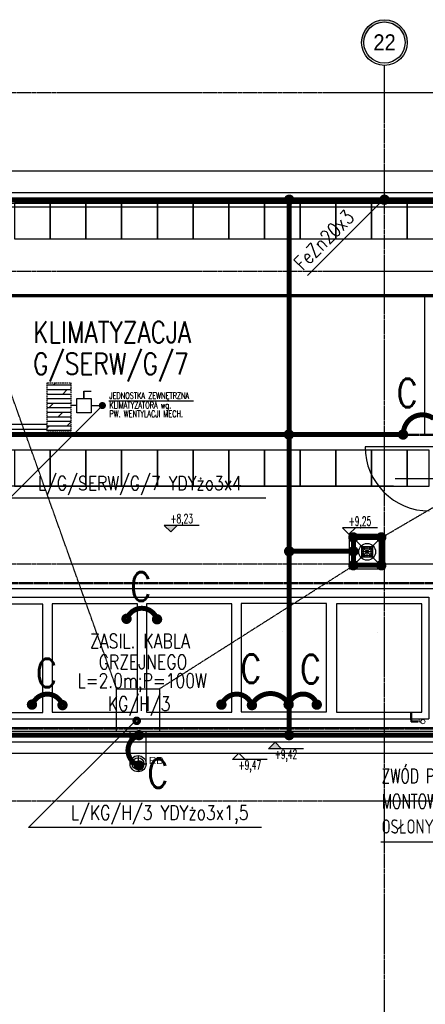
# Model space of a CAD drawing. Extents: x 3880 to 129921, y -116796 to -57711.
# Tile 76 of 110: x 56617 to 57185, y -92370 to -90991. Entities that reach past the tile are written whole.
import ezdxf
from ezdxf.enums import TextEntityAlignment as Align

# ---------------------------------------------------------------- set-up
doc = ezdxf.new("R2010")
doc.units = 0
doc.header["$LTSCALE"] = 2
doc.linetypes.add('CENTER', pattern=[2, 1.25, -0.25, 0.25, -0.25])
doc.linetypes.add('DASHED', pattern=[0.75, 0.5, -0.25])
doc.layers.get('0').update_dxf_attribs({"color": 101, "linetype": 'CONTINUOUS'})
for name, color, linetype, lineweight in [('2DH_PLS_glp', 202, 'DASHED', 50), ('2DH_PLS_glz', 86, 'CONTINUOUS', 70), ('2DH_SYM', 41, 'CONTINUOUS', 18)]:
    doc.layers.add(name, color=color, linetype=linetype, lineweight=lineweight)
for name, color, linetype in [('E35', 6, 'CONTINUOUS'), ('E50', 3, 'CONTINUOUS'), ('Ins-kan', 54, 'CONTINUOUS'), ('Ins-wod', 152, 'CONTINUOUS'), ('KOLEKTORY_BMK_SOLAR_2_51', 1, 'CONTINUOUS'), ('Opis-info', 2, 'CONTINUOUS'), ('Opis-rzedne', 52, 'CONTINUOUS'), ('Opis-wykonczen', 2, 'CONTINUOUS'), ('Os-osie glowne', 1, 'CENTER'), ('Os-osie-opis', 2, 'CONTINUOUS'), ('Pzt-chodniki-hatch', 252, 'CONTINUOUS'), ('Sc-metal', 141, 'CONTINUOUS'), ('W-idok', 9, 'CONTINUOUS'), ('W-izol-w', 144, 'CONTINUOUS'), ('W-widok-spadki', 61, 'CONTINUOUS')]:
    doc.layers.add(name, color=color, linetype=linetype)
doc.styles.add('CP_ATTR', font='ROMANS.SHX')
doc.styles.add('dwg_opis duży', font='ARIAL.TTF', dxfattribs={"width": 0.9})
doc.styles.add('dwg_opis podstawowy', font='romans.shx', dxfattribs={"width": 0.9})
doc.styles.add('ROMANS', font='romans', dxfattribs={"width": 0.85})
doc.styles.add('TYTUL2', font='ARIAL.TTF')

# ---------------------------------------------------------------- blocks, each defined once
blk = doc.blocks.new('dwg_kota kons 50')
blk.add_hatch(color=256).paths.add_polyline_path([(9, 9), (-9, 9), (0, 0)])
blk.add_lwpolyline([(39.75, 9), (-9, 9), (0, 0), (9, 9)])
at = {"style": 'dwg_opis podstawowy', "width": 0.6}
blk.add_attdef('KOTA_KONS', text='', height=12.75, dxfattribs=at).set_placement((15.375, 8.25), align=Align.BOTTOM_CENTER)
blk = doc.blocks.new('dwg_kota arch 50')
blk.add_lwpolyline([(39.75, 9), (-9, 9), (0, 0), (9, 9)])
at = {"style": 'dwg_opis podstawowy', "width": 0.6}
blk.add_attdef('KOTA_ARCH', text='', height=12.75, dxfattribs=at).set_placement((15.375, 8.25), align=Align.BOTTOM_CENTER)
blk = doc.blocks.new('_opis_osi_liczbowy')
blk.add_hatch(color=256).paths.add_polyline_path([(32, 32), (32, 28.8, -1), (32, -28.8), (32, -32, 1)])
for radius in [32, 28.8]:
    blk.add_circle((32, 0), radius)
at = {"style": 'dwg_opis duży', "width": 0.9}
blk.add_attdef('AXNAMEH', text='', height=22.4, rotation=90, dxfattribs=at).set_placement((32, 0), align=Align.MIDDLE_CENTER)
blk = doc.blocks.new('CPHS_873')
for p, q in [((0, 0.3), (0, 0.5)), ((0, 0.5), (0.4, 0.5))]:
    blk.add_line(p, q)
blk.add_circle((0, 0), 0.3)
at = {"linetype": 'ByBlock', "style": 'CP_ATTR', "flags": 9}
for tag in ['OTHER', 'WEIGHT', 'VOLTAGE', 'POWER', 'FLOW', 'TEMPERATURE', 'PN', 'DN', 'CHARACTER', 'ORDER-NO', 'PRODUCT-TYPE', 'ARTICLE', 'PRODUCER', 'NUMBER', 'GROUP', 'NAME']:
    blk.add_attdef(tag, text='', height=0.00005, dxfattribs=at).set_placement((-0.09, -0.02), align=Align.MIDDLE_LEFT)
blk = doc.blocks.new('_kdjkgjksjhgkfhh')
for p, q in [((-11.2, 0), (11.2, 0)), ((0, 11.2), (0, -11.2))]:
    blk.add_line(p, q)
for radius in [11.3, 8.25]:
    blk.add_circle((0, 0), radius)

msp = doc.modelspace()

# ---------------------------------------------------------------- hatches: boundary and pattern name
at = {"linetype": 'DASHED', "ltscale": 2}
h = msp.add_hatch(dxfattribs=at)
h.set_pattern_fill('DOLMIT', color=4, style=0)
h.set_pattern_definition([(0, (460492.3925, 39783.7704), (0, 6.35), []), (45, (460492.392, 39783.77), (-12.69999134, 12.69999134), [8.98026, -17.9605])])
h.paths.add_polyline_path([(56688.405, -91499.73), (56655.353, -91499.73), (56655.353, -91567.034), (56688.405, -91567.034)])

# ---------------------------------------------------------------- linework, layer by layer
at = {"color": 4, "linetype": 'DASHED', "ltscale": 0.8}
for p, q in [((56461.944, -91557.187), (56655.353, -91557.187)), ((56453.016, -91564.345), (56655.353, -91564.345))]:
    msp.add_line(p, q, dxfattribs=at)
at = {"color": 4, "linetype": 'DASHED', "ltscale": 2}
msp.add_lwpolyline([(56655.353, -91499.73), (56688.405, -91499.73), (56688.405, -91567.034), (56655.353, -91567.034)], close=True, dxfattribs=at)
at = {"layer": '2DH_PLS_glp'}
for p, q in [((54215.861, -91571.937), (57884.164, -91572.348)), ((57212.899, -91780.224), (53518.435, -91780.224)), ((57164.725, -91961.041), (57164.725, -91969.121)), ((57164.725, -91962.233), (57164.725, -91974.121)), ((57164.725, -91974.121), (57175.084, -91974.121)), ((54215.861, -91983.726), (61749.61, -91983.726))]:
    msp.add_line(p, q, dxfattribs=at)
at = {"layer": '2DH_PLS_glz'}
msp.add_line((53526.181, -91377.037), (58587.485, -91377.331), dxfattribs=at)
at = {"layer": 'E35'}
for p, q in [((57019.71, -91349.037), (57127.547, -91241.2)), ((56732.543, -91531.358), (56602.872, -91661.03)), ((56961.321, -91661.03), (56602.872, -91661.03)), ((56629.265, -92122.488), (56780.655, -91971.098)), ((56955.236, -92122.488), (56629.265, -92122.488)), ((57122.635, -92142.486), (57480.62, -92142.486))]:
    msp.add_line(p, q, dxfattribs=at)
at = {"layer": 'E35', "ltscale": 0.5}
msp.add_line((56706.793, -91511.358), (56716.793, -91511.358), dxfattribs=at)
for points in [[(56696.793, -91541.358), (56696.793, -91521.358), (56716.793, -91521.358), (56716.793, -91541.358)], [(56706.793, -91521.358), (56706.793, -91511.358), (56706.793, -91511.358), (56706.793, -91521.358)]]:
    msp.add_lwpolyline(points, close=True, dxfattribs=at)
at = {"layer": 'E35', "const_width": 5}
msp.add_lwpolyline([(56735.043, -91531.358, 1), (56730.043, -91531.358, 1)], format="xyb", close=True, dxfattribs=at)
at = {"layer": 'E50'}
for p, q in [((56696.793, -91531.358), (56688.405, -91531.358)), ((56716.793, -91531.358), (56735.043, -91531.358))]:
    msp.add_line(p, q, dxfattribs=at)
at = {"layer": 'E50', "const_width": 7}
for points in [[(53609.547, -91243.022), (62552.547, -91243.022)], [(56994.148, -91243.022), (56994.148, -91993.022)], [(57153.597, -91571.937), (56494.148, -91571.937)], [(57084.043, -91716.022), (57084.043, -91755.022), (57123.043, -91755.022), (57123.043, -91716.022), (57084.043, -91716.022)], [(57084.043, -91735.522), (56994.148, -91735.522)], [(53450.164, -91993.022), (62552.547, -91993.022)]]:
    msp.add_lwpolyline(points, dxfattribs=at)
for points in [[(56990.398, -91243.022, -1), (56997.898, -91243.022, -1)], [(56989.936, -91571.937, -1), (56997.436, -91571.937, -1)], [(56993.686, -91575.687, -1), (56993.686, -91568.187, -1)], [(57153.597, -91575.687, -1), (57153.597, -91568.187, -1)], [(57080.293, -91716.022, -1), (57087.793, -91716.022, -1)], [(57119.293, -91716.022, -1), (57126.793, -91716.022, -1)], [(56990.398, -91735.522, -1), (56997.898, -91735.522, -1)], [(57080.293, -91735.522, -1), (57087.793, -91735.522, -1)], [(57080.293, -91755.022, -1), (57087.793, -91755.022, -1)], [(57119.293, -91755.022, -1), (57126.793, -91755.022, -1)], [(56766.355, -91833.782, -1), (56766.355, -91826.282, -1)], [(56809.075, -91834.492, 1), (56809.075, -91826.992, 1)], [(56633.984, -91954.022, -1), (56633.984, -91946.522, -1)], [(56676.704, -91954.732, 1), (56676.704, -91947.232, 1)], [(56899.226, -91954.022, -1), (56899.226, -91946.522, -1)], [(56941.946, -91954.732, 1), (56941.946, -91947.232, 1)], [(56993.386, -91954.022, -1), (56993.386, -91946.522, -1)], [(57032.718, -91954.022, -1), (57032.718, -91946.522, -1)], [(56778.155, -91972.92, -1), (56783.155, -91972.92, -1)], [(56780.042, -91993.022, -1), (56787.542, -91993.022, -1)], [(56990.398, -91993.022, -1), (56997.898, -91993.022, -1)], [(56780.042, -92035.478, -1), (56787.542, -92035.478, -1)]]:
    msp.add_lwpolyline(points, format="xyb", close=True, dxfattribs=at)
at = {"layer": 'E50', "ltscale": 15, "const_width": 7}
msp.add_lwpolyline([(57127.638, -91246.771, 1), (57127.456, -91239.273, 1)], format="xyb", close=True, dxfattribs=at)
at = {"layer": 'E50', "const_width": 7}
for points in [[(57196.327, -91549.509, 0.63032269), (57154.047, -91571.976, 2.21832926)], [(56809.075, -91830.742, 0.71386373), (56766.804, -91830.07, 2.21832926)], [(56676.704, -91950.982, 0.71386373), (56634.434, -91950.31, 2.21832926)], [(56941.946, -91950.982, 0.71386373), (56899.675, -91950.31, 2.21832926)], [(56941.626, -91951.129, -0.61276572), (56993.835, -91950.31, -2.21832926)], [(57033.167, -91950.31, 0.75869371), (56993.835, -91950.31, 2.21832926)], [(56783.792, -91993.022, 0.71386373), (56783.121, -92035.292, 2.21832926)]]:
    msp.add_lwpolyline(points, format="xyb", dxfattribs=at)
at = {"layer": 'Ins-kan', "ltscale": 0.2}
for p, q in [((57103.295, -91743.697), (57103.295, -91728.697)), ((57110.795, -91736.197), (57095.795, -91736.197))]:
    msp.add_line(p, q, dxfattribs=at)
for radius in [11.862, 7.5, 5.5]:
    msp.add_circle((57103.295, -91736.197), radius, dxfattribs=at)
at = {"layer": 'KOLEKTORY_BMK_SOLAR_2_51'}
for points in [[(56649.157, -91961.256), (56649.157, -91809.537), (56529.547, -91809.537), (56529.547, -91961.256)], [(56781.786, -91960.604), (56781.786, -91808.885), (56662.176, -91808.885), (56662.176, -91960.604)], [(56913.965, -91960.604), (56913.965, -91808.885), (56794.355, -91808.885), (56794.355, -91960.604)], [(57046.506, -91960.388), (57046.506, -91808.67), (56926.896, -91808.67), (56926.896, -91960.388)], [(57179.818, -91960.699), (57179.818, -91808.98), (57060.208, -91808.98), (57060.208, -91960.699)]]:
    msp.add_lwpolyline(points, close=True, dxfattribs=at)
at = {"layer": 'Opis-info', "linetype": 'Continuous', "ltscale": 0.5}
msp.add_line((56741.515, -91524.507), (56859.973, -91524.507), dxfattribs=at)
at = {"layer": 'Opis-wykonczen'}
for points in [[(56720.01, -91848.682), (56720.01, -91848.671)], [(56852.189, -91848.682), (56852.189, -91848.671)], [(56984.73, -91848.466), (56984.73, -91848.455)], [(57118.042, -91848.777), (57118.042, -91848.766)]]:
    msp.add_lwpolyline(points, dxfattribs=at)
at = {"layer": 'Os-osie glowne'}
for points in [[(57127.547, -96575.018), (57127.547, -91070.848)], [(50525.547, -91093.022), (62792.547, -91093.022)], [(50525.547, -91243.022), (62792.547, -91243.022)], [(50525.547, -91343.022), (62792.547, -91343.022)], [(50525.547, -91753.022), (62792.547, -91753.022)], [(50525.547, -91993.022), (62792.547, -91993.022)], [(50525.547, -92085.022), (62792.547, -92085.022)]]:
    msp.add_lwpolyline(points, dxfattribs=at)
at = {"layer": 'Os-osie-opis'}
msp.add_lwpolyline([(57127.547, -91070.848), (57127.547, -91054.848)], dxfattribs=at)
at = {"layer": 'Pzt-chodniki-hatch'}
for points in [[(56609.547, -91248.022), (56609.547, -91298.022), (56659.547, -91298.022), (56659.547, -91248.022)], [(56659.547, -91248.022), (56659.547, -91298.022), (56709.547, -91298.022), (56709.547, -91248.022)], [(56709.547, -91248.022), (56709.547, -91298.022), (56759.547, -91298.022), (56759.547, -91248.022)], [(56759.547, -91248.022), (56759.547, -91298.022), (56809.547, -91298.022), (56809.547, -91248.022)], [(56809.547, -91248.022), (56809.547, -91298.022), (56859.547, -91298.022), (56859.547, -91248.022)], [(56859.547, -91248.022), (56859.547, -91298.022), (56909.547, -91298.022), (56909.547, -91248.022)], [(56909.547, -91248.022), (56909.547, -91298.022), (56959.547, -91298.022), (56959.547, -91248.022)], [(56959.547, -91248.022), (56959.547, -91298.022), (57009.547, -91298.022), (57009.547, -91248.022)], [(57009.547, -91248.022), (57009.547, -91298.022), (57059.547, -91298.022), (57059.547, -91248.022)], [(57059.547, -91248.022), (57059.547, -91298.022), (57109.547, -91298.022), (57109.547, -91248.022)], [(57109.547, -91248.022), (57109.547, -91298.022), (57159.547, -91298.022), (57159.547, -91248.022)], [(57159.547, -91248.022), (57159.547, -91298.022), (57209.547, -91298.022), (57209.547, -91248.022)], [(56609.547, -91594.022), (56609.547, -91644.022), (56659.547, -91644.022), (56659.547, -91594.022)], [(56659.547, -91594.022), (56659.547, -91644.022), (56709.547, -91644.022), (56709.547, -91594.022)], [(56709.547, -91594.022), (56709.547, -91644.022), (56759.547, -91644.022), (56759.547, -91594.022)], [(56759.547, -91594.022), (56759.547, -91644.022), (56809.547, -91644.022), (56809.547, -91594.022)], [(56809.547, -91594.022), (56809.547, -91644.022), (56859.547, -91644.022), (56859.547, -91594.022)], [(56859.547, -91594.022), (56859.547, -91644.022), (56909.547, -91644.022), (56909.547, -91594.022)], [(56909.547, -91594.022), (56909.547, -91644.022), (56959.547, -91644.022), (56959.547, -91594.022)], [(56959.547, -91594.022), (56959.547, -91644.022), (57009.547, -91644.022), (57009.547, -91594.022)], [(57009.547, -91594.022), (57009.547, -91644.022), (57059.547, -91644.022), (57059.547, -91594.022)], [(57059.547, -91594.022), (57059.547, -91644.022), (57109.547, -91644.022), (57109.547, -91594.022)], [(57109.547, -91594.022), (57109.547, -91644.022), (57159.547, -91644.022), (57159.547, -91594.022)], [(57159.547, -91594.022), (57159.547, -91644.022), (57190.347, -91644.022), (57190.347, -91594.022)]]:
    msp.add_lwpolyline(points, close=True, dxfattribs=at)
at = {"layer": 'Sc-metal'}
for points in [[(57200.483, -91589.022), (57100.347, -91589.022)], [(57219.701, -91634.022), (57142.573, -91634.022)]]:
    msp.add_lwpolyline(points, dxfattribs=at)
msp.add_arc((57190.347, -91589.022), 90, 180, 270, dxfattribs=at)
at = {"layer": 'W-idok', "linetype": 'DASHED', "ltscale": 0.5}
for points in [[(53460.047, -91333.022), (53599.547, -91333.022), (53599.547, -91233.022), (62562.547, -91233.022), (62562.547, -92003.022), (53460.047, -92003.022)], [(53460.047, -91348.022), (53614.547, -91348.022), (53614.547, -91248.022), (62547.547, -91248.022), (62547.547, -91988.022), (53460.047, -91988.022)]]:
    msp.add_lwpolyline(points, dxfattribs=at)
for points in [[(57887.224, -91376.384), (57183.404, -91376.384), (57183.404, -91571.467), (57887.224, -91571.467)], [(57083.795, -91716.697), (57122.795, -91716.697), (57122.795, -91755.697), (57083.795, -91755.697)], [(57095.795, -91728.697), (57110.795, -91728.697), (57110.795, -91743.697), (57095.795, -91743.697)], [(56507.547, -91787.537), (57201.818, -91787.537), (57201.818, -91982.699), (56507.547, -91982.699)], [(56519.547, -91799.537), (57189.818, -91799.537), (57189.818, -91970.699), (56519.547, -91970.699)]]:
    msp.add_lwpolyline(points, close=True, dxfattribs=at)
at = {"layer": 'W-idok'}
for points in [[(57140.347, -91594.022), (56559.547, -91594.022)], [(57140.347, -91644.022), (56509.547, -91644.022)], [(56771.297, -92033.022), (56771.297, -91988.022)], [(56793.797, -92033.022), (56793.797, -91988.022)]]:
    msp.add_lwpolyline(points, dxfattribs=at)
at = {"layer": 'W-izol-w', "linetype": 'Continuous'}
for p, q in [((57745.547, -91203.022), (56459.547, -91203.022)), ((53460.047, -92018.022), (62427.547, -92018.022))]:
    msp.add_line(p, q, dxfattribs=at)
for points in [[(53460.047, -91353.022), (53619.547, -91353.022), (53619.547, -91253.022), (62542.547, -91253.022), (62542.547, -91983.022), (53460.047, -91983.022)], [(57078.795, -91711.697), (57127.795, -91760.697)], [(57127.795, -91711.697), (57078.795, -91760.697)]]:
    msp.add_lwpolyline(points, dxfattribs=at)
msp.add_lwpolyline([(57078.795, -91711.697), (57127.795, -91711.697), (57127.795, -91760.697), (57078.795, -91760.697)], close=True, dxfattribs=at)
at = {"layer": 'W-widok-spadki', "linetype": 'DASHED', "ltscale": 0.5}
for points in [[(56752.547, -91928.022), (56509.547, -91248.022)], [(57122.795, -91716.697), (57923.547, -91248.022)], [(56812.547, -91928.022), (57083.795, -91755.697)]]:
    msp.add_lwpolyline(points, dxfattribs=at)
msp.add_lwpolyline([(56752.547, -91928.022), (56812.547, -91928.022), (56812.547, -91988.022), (56752.547, -91988.022)], close=True, dxfattribs=at)

# ---------------------------------------------------------------- block references
at = {"layer": '2DH_SYM', "xscale": 10, "yscale": 10, "zscale": 10, "rotation": 90}
msp.add_blockref('CPHS_873', (57181.368, -91974.124), dxfattribs=at)
at = {"layer": 'Ins-wod'}
msp.add_blockref('_kdjkgjksjhgkfhh', (56782.547, -92033.022), dxfattribs=at)
at = {"layer": 'Opis-rzedne'}
for name, p, values in [('dwg_kota kons 50', (56828.285, -91708.2), {'KOTA_KONS': '+8,23'}), ('dwg_kota arch 50', (57077.843, -91711.697), {'KOTA_ARCH': '+9,25'})]:
    msp.add_blockref(name, p, dxfattribs=at).add_auto_attribs(values)
ref = msp.add_blockref('dwg_kota kons 50', (56974.295, -92003.022), dxfattribs=dict(at, xscale=-1, rotation=180))
ref.add_attrib('KOTA_KONS', '+9,42', dxfattribs={"layer": '0', "height": 12.75, "style": 'dwg_opis podstawowy', "width": 0.6}).set_placement((56989.67, -92030.093), align=Align.BOTTOM_CENTER)
ref = msp.add_blockref('dwg_kota arch 50', (56923.658, -92018.022), dxfattribs=dict(at, xscale=-1, rotation=180))
ref.add_attrib('KOTA_ARCH', '+9,47', dxfattribs={"layer": '0', "height": 12.75, "style": 'dwg_opis podstawowy', "width": 0.6}).set_placement((56939.033, -92045.093), align=Align.BOTTOM_CENTER)
at = {"layer": 'Os-osie-opis'}
ref = msp.add_blockref('_opis_osi_liczbowy', (57127.547, -91054.848), dxfattribs=dict(at, rotation=90))
ref.add_attrib('AXNAMEH', '22', dxfattribs={"layer": '0', "height": 22.4, "style": 'dwg_opis duży', "width": 0.9}).set_placement((57127.657, -91022.558), align=Align.MIDDLE_CENTER)

# ---------------------------------------------------------------- texts
at = {"layer": 'E35', "style": 'ROMANS', "width": 0.8}
msp.add_text('FeZn20x3', height=20, rotation=45, dxfattribs=at).set_placement((57013.059, -91343.27))
at = {"layer": 'E35', "style": 'ROMANS'}
for s, width, p in [('L/G/SERW/G/7 YDYżo3x4', 0.8, (56642.075, -91650.08)), ('ZWÓD POZIOMY Z DRUTU O-8', 0.7, (57123.616, -92060.285)), ('L/KG/H/3 YDYżo3x1,5', 0.8, (56688.31, -92111.538)), ('MONTOWANY DO KONSTRUKCJI', 0.7, (57123.616, -92095.626)), ('OSŁONY AKUSTYCZNEJ', 0.7, (57123.616, -92130.968))]:
    msp.add_text(s, height=20, dxfattribs=dict(at, width=width)).set_placement(p)
at = {"layer": 'E35', "style": 'ROMANS', "width": 0.8}
for s, p in [('ZASIL. KABLA ', (56790.626, -91861.273)), ('GRZEJNEGO', (56789.414, -91890.463)), ('L=2.0m;P=100W', (56788.203, -91919.653)), ('KG/H/3', (56784.047, -91950.501))]:
    msp.add_text(s, height=20, rotation=0, dxfattribs=at).set_placement(p, align=Align.MIDDLE)
at = {"layer": 'E50', "style": 'ROMANS', "width": 0.8}
for s, p in [('KLIMATYZACJA', (56635.497, -91443.614)), ('G/SERW/G/7', (56635.497, -91487.732))]:
    msp.add_text(s, height=30, rotation=360, dxfattribs=at).set_placement(p)
at = {"layer": 'E50', "ltscale": 50, "style": 'ROMANS', "width": 0.8}
for p in [(57144.966, -91533.739), (56771.789, -91804.923), (56926.106, -91919.949), (57009.656, -91920.544), (56640.1, -91925.92), (56795.82, -92066.593)]:
    msp.add_text('C', height=40, dxfattribs=at).set_placement(p)
at = {"layer": 'Ins-wod', "insert": (56797.782, -92023.393), "char_height": 10.2123, "width": 1336.21749, "attachment_point": 1, "style": 'TYTUL2'}
msp.add_mtext('RD', dxfattribs=at)
at = {"layer": 'Opis-info', "linetype": 'Continuous', "ltscale": 0.5, "style": 'ROMANS', "width": 0.7}
for s, p in [('JEDNOSTKA ZEWNĘTRZNA', (56742.354, -91521.952)), ('KLIMATYZATORA wg.', (56742.354, -91535.24)), ('PW. WENTYLACJI MECH.', (56742.354, -91547.406))]:
    msp.add_text(s, height=9, dxfattribs=at).set_placement(p)

doc.saveas('drawing.dxf')
